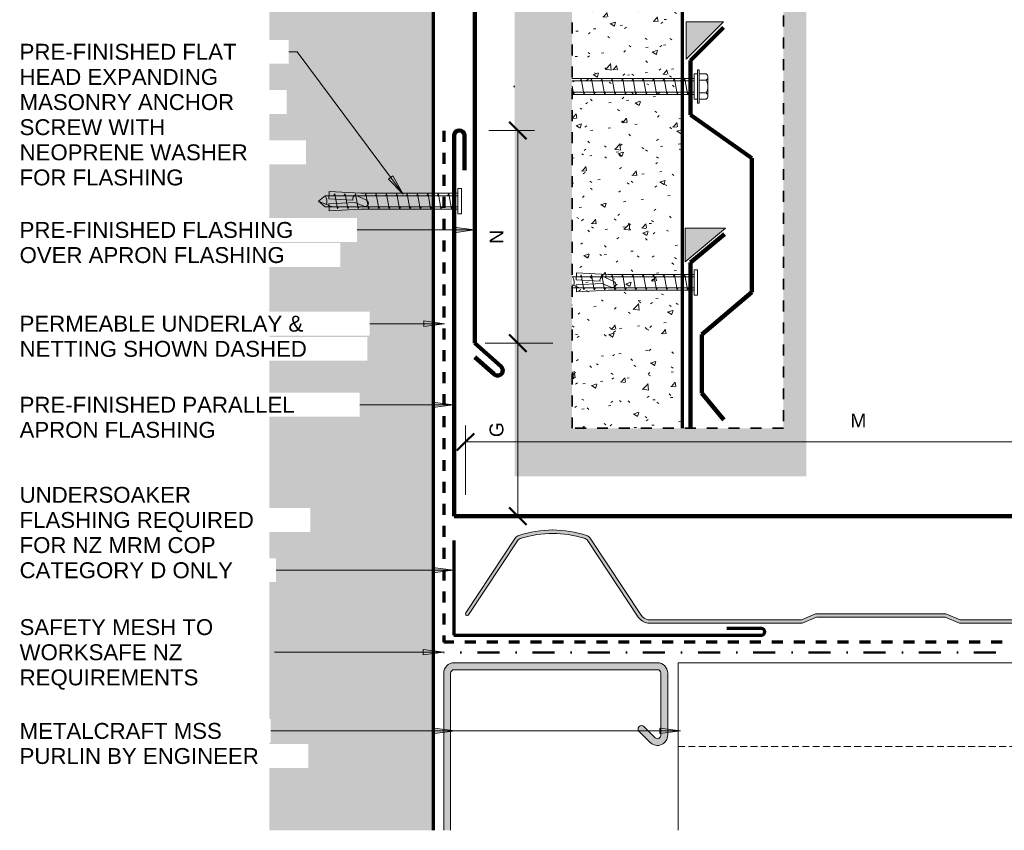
# Model space of a CAD drawing. Header units: millimetres. Extents: x 3140 to 3710, y 2272 to 2625.
# Tile 1 of 3: x 3140 to 3425, y 2272 to 2507. Entities that reach past the tile are written whole.
import ezdxf

# ---------------------------------------------------------------- set-up
doc = ezdxf.new("R2010")
doc.units = ezdxf.units.MM
for name, pattern in [('Dash', [6.35, 3.175, -3.175]), ('Dash dot', [15.875, 6.35, -4.7625, 0, -4.7625]), ('Dash Short', [3, 2, -1])]:
    doc.linetypes.add(name, pattern=pattern)
for name, color, linetype, lineweight in [('A-ANNO-DIMS', 211, 'Continuous', 9), ('A-ANNO-DIMS-2', 211, 'Continuous', 9), ('A-DETL', 90, 'Continuous', 13), ('A-DETL-GENF', 92, 'Continuous', 13), ('A-DETL-THIN', 151, 'Continuous', 13), ('G-ANNO-TEXT', 231, 'Continuous', 9)]:
    doc.layers.add(name, color=color, linetype=linetype, lineweight=lineweight)
doc.styles.add('Arial', font='arial.ttf', dxfattribs={"height": 4.6})
doc.styles.add('Arial_1', font='arial.ttf', dxfattribs={"height": 4})
doc.dimstyles.new('Diagonal_1', dxfattribs={"dimscale": 304.8, "dimtxt": 4.081038, "dimasz": 0.016404, "dimexe": 0.015748, "dimexo": 0.009843, "dimgap": 0.009843, "dimtad": 1, "dimdec": 0, "dimzin": 0, "dimdsep": 46, "dimtxsty": 'Arial_1', "dimblk1": 'OBLIQUE', "dimblk2": 'OBLIQUE', "dimsah": 1, "dimcen": 0.09, "dimazin": 0, "dimtfac": 1, "dimtdec": 4, "dimtix": 1, "dimtmove": 0, "dimatfit": 3, "dimfxl": 1, "dimtvp": 1, "dimtfill": 1, "dimtolj": 1, "dimtzin": 0, "dimarcsym": 2})
pattern_1 = [(50, (0, 0), (14.575316, -1.275165), [1.524, -16.764]), (355, (0, 0), (-2.81956, 15.284905), [1.219, -13.411]), (100.451, (1.215, -0.106), (11.755714, 14.00984), [1.295, -14.247]), (46.184, (0, 4.064), (21.68615, -3.36392), [2.286, -25.146]), (96.636, (1.807, 3.784), (18.99178, 19.79433), [1.943, -21.371]), (351.184, (0, 4.064), (18.99206, 19.7941), [1.829, -20.117]), (21, (2.032, 3.048), (12.129647, -8.181538), [1.524, -16.764]), (326, (2.032, 3.048), (4.944224, 14.73543), [1.219, -13.411]), (71.451, (3.043, 2.366), (17.073884, 6.554), [1.295, -14.247]), (37.5, (0, 0), (0.247227, 6.764328), [0.67056, -12.578, 0.67056, -12.944, -13.462]), (37.5, (0, 0), (0.247227, 6.764328), [-26.863, 0.67056, -12.791]), (7.5, (0, 0), (5.345655, 8.014312), [0.67056, -7.092, 0.67056, -12.273, -5.131]), (7.5, (0, 0), (5.345655, 8.014312), [-20.706, 0.67056, -4.46]), (327.5, (-4.531, 0), (10.847647, -0.4581936), [0.67056, -4.409, 0.67056, -15.179, -21.031]), (327.5, (-4.531, 0), (10.847647, -0.4581936), [-20.93, 0.67056, -20.361]), (317.5, (-6.563, 0), (11.850734, 2.034188), [0.67056, -5.933, 0.67056, -9.855, -14.935]), (317.5, (-6.563, 0), (11.850734, 2.034188), [-17.13, 0.67056, -14.265])]

# ---------------------------------------------------------------- blocks, each defined once
blk = doc.blocks.new('10 Parallel Apron Flashing_C - Parallel Apron Flashing-5590347-D CR 11 PARALLEL APRON')
at = {"layer": 'A-DETL-GENF', "lineweight": 100}
for p, q in [((-23.43, 178.71), (-15.78, 181.65)), ((-23.43, 178.71), (4.55, 173.95)), ((5.9, 50.05), (5.9, 172.1)), ((-0.1, 110.14), (-0.1, 0)), ((2.88, 110.14), (2.88, 100.14)), ((13.48, 43.27), (5.9, 50.05)), ((11.36, 41.15), (5.9, 46.03)), ((-0.1, 0), (230.65, 0)), ((230.65, 0), (249.01, -26.21))]:
    blk.add_line(p, q, dxfattribs=at)
for centre, radius, start, end in [((3.96, 172.1), 1.94, 0, 72.4671), ((1.39, 110.14), 1.49, 360, 180), ((12.48, 42.15), 1.5, 221.8181, 48.1819)]:
    blk.add_arc(centre, radius, start, end, dxfattribs=at)
blk = doc.blocks.new('Wafer Tek-Concrete - Wafer Tek-Concrete-5025700-D CR 11 PARALLEL APRON')
at = {"layer": 'A-DETL-GENF'}
for p, q in [((-3.67, 1), (-3.67, 0)), ((3.67, 1), (-3.67, 1)), ((-3.67, 0), (3.67, 0)), ((-2.3, -28.16), (-2.3, 0)), ((-1.6, 0), (-1.6, -38.44)), ((1.6, -38.44), (1.6, 0)), ((2.3, 0), (2.3, -28.16)), ((3.67, 0), (3.67, 1)), ((2.17, -1.91), (-2.17, -2.67)), ((-2.17, -2.67), (-1.6, -3)), ((1.6, -1.58), (2.17, -1.91)), ((2.17, -4.91), (-2.17, -5.67)), ((-2.17, -5.67), (-1.6, -6)), ((1.6, -4.58), (2.17, -4.91)), ((2.17, -7.91), (-2.17, -8.67)), ((1.6, -7.58), (2.17, -7.91)), ((-2.17, -8.67), (-1.6, -9)), ((2.17, -10.91), (-2.17, -11.67)), ((1.6, -10.58), (2.17, -10.91)), ((-2.17, -11.67), (-1.6, -12)), ((2.17, -13.91), (-2.17, -14.67)), ((1.6, -13.58), (2.17, -13.91)), ((-2.17, -14.67), (-1.6, -15)), ((2.17, -16.91), (-2.17, -17.67)), ((1.6, -16.58), (2.17, -16.91)), ((-2.17, -17.67), (-1.6, -18)), ((2.17, -19.91), (-2.17, -20.67)), ((1.6, -19.58), (2.17, -19.91)), ((-2.17, -20.67), (-1.6, -21)), ((1.6, -22.58), (2.17, -22.91)), ((2.17, -22.91), (-2.17, -23.67)), ((-2.17, -23.67), (-1.6, -24)), ((1.6, -25.58), (2.17, -25.91)), ((-2.78, -37.29), (-2.3, -28.16)), ((2.17, -25.91), (-2.17, -26.67)), ((-2.17, -26.67), (-1.6, -27)), ((-0.28, -26.45), (-1.54, -29.14)), ((0.32, -29.9), (1.42, -27.24)), ((2.3, -28.16), (2.78, -37.28)), ((2.17, -28.91), (-2.17, -29.67)), ((-2.17, -29.67), (-1.6, -30)), ((-0.35, -30.42), (-0.71, -37.4)), ((0.71, -37.39), (0.32, -29.9)), ((1.6, -28.58), (2.17, -28.91)), ((2.17, -31.91), (-2.17, -32.67)), ((-2.17, -32.67), (-1.6, -33)), ((1.6, -31.58), (2.17, -31.91)), ((2.17, -34.91), (-2.17, -35.67)), ((-2.17, -35.67), (-1.6, -36)), ((0, -40.34), (1.6, -36.39)), ((1.6, -34.58), (2.17, -34.91)), ((-0.71, -37.4), (-2.78, -37.29)), ((-1.6, -38.44), (0, -40.34)), ((1.6, -38.44), (0, -40.34)), ((2.78, -37.28), (0.71, -37.39))]:
    blk.add_line(p, q, dxfattribs=at)
for centre, radius, start, end in [((0.56, -26.86), 0.936, 335.9847, 154.0673), ((-0.68, -29.54), 0.942, 154.7013, 291.0264), ((0.08, -41.06), 3.11, 74.3059, 122.4975)]:
    blk.add_arc(centre, radius, start, end, dxfattribs=at)
blk = doc.blocks.new('Metalcraft MSS Purlin-150x65 - Metalcraft MSS Purlin-150x65-4992830-D CR 11 PARALLEL APRON')
at = {"layer": 'A-DETL-GENF'}
blk.add_hatch(color=256, dxfattribs=at).paths.add_polyline_path([(1.86, 101.5), (2, 101.5), (2.01, 147), (2.04, 147.19), (2.15, 147.45), (2.32, 147.68), (2.55, 147.85), (2.81, 147.96), (3.09, 148), (61.85, 148), (62.11, 147.97), (62.35, 147.87), (62.56, 147.71), (62.71, 147.5), (62.81, 147.26), (62.85, 146.89), (62.85, 128.98), (62.82, 128.73), (62.72, 128.5), (62.57, 128.3), (62.37, 128.15), (62.14, 128.05), (61.89, 128.02), (61.64, 128.05), (61.41, 128.15), (61.21, 128.3), (57.97, 131.54), (57.77, 131.69), (57.53, 131.79), (57.27, 131.83), (57.01, 131.79), (56.77, 131.69), (56.56, 131.54), (56.4, 131.33), (56.3, 131.09), (56.27, 130.83), (56.3, 130.57), (56.4, 130.33), (56.56, 130.12), (59.78, 126.9), (60.4, 126.44), (61.12, 126.16), (61.89, 126.07), (62.66, 126.18), (63.37, 126.48), (63.98, 126.95), (64.45, 127.57), (64.75, 128.3), (64.85, 129.06), (64.85, 147.01), (64.75, 147.78), (64.45, 148.5), (63.97, 149.12), (63.35, 149.6), (62.62, 149.9), (61.85, 150), (3, 150), (2.22, 149.9), (1.5, 149.6), (0.88, 149.12), (0.4, 148.5), (0.1, 147.78), (0, 147), (0, 101.5)])
for p, q in [((61.85, 150), (3, 150)), ((0, 147), (0, 101.5)), ((2, 101.5), (2, 146.91)), ((3.09, 148), (61.85, 148)), ((62.85, 147.01), (62.85, 128.98)), ((64.85, 129.06), (64.85, 147)), ((61.21, 128.3), (57.97, 131.54)), ((56.56, 130.12), (59.78, 126.9))]:
    blk.add_line(p, q, dxfattribs=at)
for centre, radius, start, end in [((3, 147), 3, 90, 180), ((61.85, 147), 3, 360, 90), ((3.09, 146.91), 1.09, 90, 180), ((61.85, 147.01), 0.993, 0, 90), ((57.27, 130.83), 1, 45, 225), ((61.85, 129.06), 2.99, 226.0338, 0), ((61.89, 128.98), 0.959, 225, 0)]:
    blk.add_arc(centre, radius, start, end, dxfattribs=at)
blk = doc.blocks.new('Metalcraft Profiles4 - Metalcraft T-Rib-4992821-D CR 11 PARALLEL APRON')
at = {"layer": 'A-DETL-GENF'}
blk.add_hatch(color=256, dxfattribs=at).paths.add_polyline_path([(415.89, 0), (415.89, 1), (410.09, 1), (409.43, 1.21), (408.83, 1.55), (408.3, 2), (407.88, 2.55), (392.5, 25.76), (391.92, 26.42), (391.22, 26.95), (390.41, 27.32), (387.62, 28.1), (385.11, 28.6), (382.57, 28.9), (380, 29), (377.35, 28.89), (374.73, 28.58), (372.14, 28.05), (369.59, 27.32), (368.76, 26.94), (368.08, 26.42), (367.46, 25.7), (352.05, 2.46), (351.7, 2), (351.09, 1.5), (350.57, 1.21), (349.91, 1), (307.96, 1), (303.85, 2.72), (266.15, 2.72), (262.04, 1), (220.09, 1), (219.43, 1.21), (218.83, 1.55), (218.3, 2), (217.88, 2.55), (202.5, 25.76), (201.92, 26.42), (201.22, 26.95), (200.41, 27.32), (197.62, 28.1), (195.11, 28.6), (192.57, 28.9), (190, 29), (187.35, 28.89), (184.73, 28.58), (182.14, 28.05), (179.59, 27.32), (178.76, 26.94), (178.08, 26.42), (177.5, 25.76), (162.05, 2.46), (161.7, 2), (161.09, 1.5), (160.57, 1.21), (159.91, 1), (117.96, 1), (113.85, 2.72), (76.15, 2.72), (72.04, 1), (27.7, 1), (26.89, 1.27), (26.12, 1.8), (25.6, 2.36), (10.84, 24.64), (10.55, 24.98), (10.17, 25.26), (9.78, 25.42), (4.95, 26.6), (0, 27), (-4.95, 26.6), (-9.88, 25.38), (-10.19, 25.25), (-10.55, 24.98), (-10.84, 24.64), (-25.24, 2.88), (-25.27, 2.75), (-25.24, 2.57), (-25.18, 2.45), (-25.14, 2.39), (-24.98, 2.27), (-24.93, 2.25), (-24.8, 2.22), (-24.67, 2.23), (-24.54, 2.27), (-24.44, 2.34), (-24.35, 2.44), (-10.17, 23.84), (-9.88, 24.18), (-9.5, 24.44), (-9.07, 24.6), (-4.59, 25.65), (0, 26), (4.59, 25.65), (9.07, 24.6), (9.5, 24.44), (9.88, 24.18), (10.17, 23.84), (24.78, 1.8), (25.55, 0.96), (26.51, 0.35), (27.6, 0), (72.24, 0), (76.35, 1.72), (113.65, 1.72), (117.76, 0), (160, 0), (161.09, 0.35), (162.05, 0.96), (162.82, 1.8), (178.33, 25.2), (178.78, 25.71), (179.3, 26.1), (179.9, 26.37), (182.38, 27.08), (184.89, 27.59), (187.43, 27.9), (190, 28), (192.65, 27.89), (195.27, 27.56), (197.62, 27.08), (200.1, 26.37), (200.7, 26.1), (201.24, 25.7), (201.67, 25.2), (217.18, 1.8), (217.95, 0.96), (218.91, 0.35), (220, 0), (262.24, 0), (266.35, 1.72), (303.65, 1.72), (307.76, 0), (350, 0), (351.09, 0.35), (352.05, 0.96), (352.82, 1.8), (368.33, 25.2), (368.76, 25.7), (369.3, 26.1), (369.9, 26.37), (372.38, 27.08), (374.89, 27.59), (377.43, 27.9), (380, 28), (382.57, 27.9), (385.27, 27.56), (387.62, 27.08), (390.1, 26.37), (390.7, 26.1), (391.24, 25.7), (391.67, 25.2), (407.18, 1.8), (407.95, 0.96), (408.91, 0.35), (410, 0)])
for p, q in [((-10.84, 24.64), (-25.18, 3)), ((-24.35, 2.44), (-10.17, 23.84)), ((10.17, 23.84), (24.78, 1.8)), ((25.6, 2.36), (10.84, 24.64)), ((27.6, 0), (72.24, 0)), ((72.04, 1), (27.7, 1)), ((76.15, 2.72), (72.04, 1)), ((72.24, 0), (76.35, 1.72)), ((113.85, 2.72), (76.15, 2.72)), ((76.35, 1.72), (113.65, 1.72)), ((113.65, 1.72), (117.76, 0)), ((117.96, 1), (113.85, 2.72)), ((117.76, 0), (160, 0)), ((159.91, 1), (117.96, 1))]:
    blk.add_line(p, q, dxfattribs=at)
for centre, radius, start, end in [((-0.01, -4.1), 31.1, 89.9891, 108.3231), ((-0.01, -4.1), 30.1, 89.9887, 107.5289), ((0.01, -4.1), 31.1, 71.6769, 90.0109), ((0.01, -4.1), 30.1, 72.4711, 90.0113), ((-9.24, 23.58), 1.92, 106.4203, 146.4682), ((-8.66, 22.84), 1.81, 103.0668, 146.4682), ((8.66, 22.84), 1.81, 33.5318, 76.9332), ((9.24, 23.58), 1.92, 33.5318, 73.5797), ((-24.77, 2.72), 0.5, 146.4682, 326.4682), ((28.38, 4.34), 4.41, 215.221, 259.8043), ((28.38, 4.34), 3.41, 215.4529, 258.4002)]:
    blk.add_arc(centre, radius, start, end, dxfattribs=at)
blk = doc.blocks.new('Screw-Concrete1 - Screw-Concrete-5547940-D CR 11 PARALLEL APRON')
at = {"layer": 'A-DETL-GENF'}
for p, q in [((-3.67, 1.5), (-3.67, 3.47)), ((-2.76, 3.97), (2.76, 3.97)), ((-1.85, 1.5), (-1.85, 3.47)), ((1.85, 1.5), (1.85, 3.47)), ((3.67, 1.5), (3.67, 3.47)), ((4.79, 1.5), (-4.79, 1.5)), ((-4.79, 1.5), (-4.79, 1)), ((4.79, 1), (-4.79, 1)), ((-3.67, 1), (-3.67, 0)), ((-3.67, 0), (3.67, 0)), ((-2.3, -35.31), (-2.3, 0)), ((-1.6, 0), (-1.6, -35.31)), ((1.6, -35.31), (1.6, 0)), ((2.3, 0), (2.3, -35.31)), ((3.67, 0), (3.67, 1)), ((4.79, 1), (4.79, 1.5)), ((2.17, -1.91), (-2.17, -2.67)), ((-2.17, -2.67), (-1.6, -3)), ((1.6, -1.58), (2.17, -1.91)), ((2.17, -4.91), (-2.17, -5.67)), ((-2.17, -5.67), (-1.6, -6)), ((1.6, -4.58), (2.17, -4.91)), ((2.17, -7.91), (-2.17, -8.67)), ((1.6, -7.58), (2.17, -7.91)), ((-2.17, -8.67), (-1.6, -9)), ((2.17, -10.91), (-2.17, -11.67)), ((1.6, -10.58), (2.17, -10.91)), ((-2.17, -11.67), (-1.6, -12)), ((2.17, -13.91), (-2.17, -14.67)), ((1.6, -13.58), (2.17, -13.91)), ((-2.17, -14.67), (-1.6, -15)), ((2.17, -16.91), (-2.17, -17.67)), ((1.6, -16.58), (2.17, -16.91)), ((-2.17, -17.67), (-1.6, -18)), ((2.17, -19.91), (-2.17, -20.67)), ((1.6, -19.58), (2.17, -19.91)), ((-2.17, -20.67), (-1.6, -21)), ((1.6, -22.58), (2.17, -22.91)), ((2.17, -22.91), (-2.17, -23.67)), ((-2.17, -23.67), (-1.6, -24)), ((1.6, -25.58), (2.17, -25.91)), ((2.17, -25.91), (-2.17, -26.67)), ((-2.17, -26.67), (-1.6, -27)), ((2.17, -28.91), (-2.17, -29.67)), ((-2.17, -29.67), (-1.6, -30)), ((1.6, -28.58), (2.17, -28.91)), ((2.17, -31.91), (-2.17, -32.67)), ((-2.17, -32.67), (-1.6, -33)), ((1.6, -31.58), (2.17, -31.91)), ((2.17, -34.91), (-0.12, -35.31)), ((1.6, -34.58), (2.17, -34.91)), ((-0.16, -51.99), (0, -52.18)), ((0.16, -51.99), (0, -52.18)), ((0, -52.18), (0.08, -51.99))]:
    blk.add_line(p, q, dxfattribs=at)
for centre, radius, start, end in [((-2.76, 2.9), 1.08, 32.3801, 147.6199), ((0, 0.31), 3.67, 59.7274, 120.2726), ((2.76, 2.9), 1.08, 32.3801, 147.6199)]:
    blk.add_arc(centre, radius, start, end, dxfattribs=at)
blk = doc.blocks.new('Wafer Tek-Concrete1 - Wafer Tek-Concrete-5548075-D CR 11 PARALLEL APRON')
at = {"layer": 'A-DETL-GENF'}
for p, q in [((-3.67, 1), (-3.67, 0)), ((3.67, 1), (-3.67, 1)), ((-3.67, 0), (3.67, 0)), ((-2.3, -24.92), (-2.3, 0)), ((-1.6, 0), (-1.6, -35.19)), ((1.6, -35.19), (1.6, 0)), ((2.3, 0), (2.3, -24.91)), ((3.67, 0), (3.67, 1)), ((2.17, -1.91), (-2.17, -2.67)), ((-2.17, -2.67), (-1.6, -3)), ((1.6, -1.58), (2.17, -1.91)), ((2.17, -4.91), (-2.17, -5.67)), ((-2.17, -5.67), (-1.6, -6)), ((1.6, -4.58), (2.17, -4.91)), ((2.17, -7.91), (-2.17, -8.67)), ((1.6, -7.58), (2.17, -7.91)), ((-2.17, -8.67), (-1.6, -9)), ((2.17, -10.91), (-2.17, -11.67)), ((1.6, -10.58), (2.17, -10.91)), ((-2.17, -11.67), (-1.6, -12)), ((2.17, -13.91), (-2.17, -14.67)), ((1.6, -13.58), (2.17, -13.91)), ((-2.17, -14.67), (-1.6, -15)), ((2.17, -16.91), (-2.17, -17.67)), ((1.6, -16.58), (2.17, -16.91)), ((-2.17, -17.67), (-1.6, -18)), ((2.17, -19.91), (-2.17, -20.67)), ((1.6, -19.58), (2.17, -19.91)), ((-2.17, -20.67), (-1.6, -21)), ((1.6, -22.58), (2.17, -22.91)), ((-2.78, -34.04), (-2.3, -24.92)), ((2.17, -22.91), (-2.17, -23.67)), ((-2.17, -23.67), (-1.6, -24)), ((-0.28, -23.2), (-1.54, -25.9)), ((0.32, -26.66), (1.42, -23.99)), ((1.6, -25.58), (2.17, -25.91)), ((2.3, -24.91), (2.78, -34.04)), ((2.17, -25.91), (-2.17, -26.67)), ((-2.17, -26.67), (-1.6, -27)), ((-0.35, -27.18), (-0.71, -34.15)), ((0.71, -34.15), (0.32, -26.66)), ((2.17, -28.91), (-2.17, -29.67)), ((-2.17, -29.67), (-1.6, -30)), ((1.6, -28.58), (2.17, -28.91)), ((-0.71, -34.15), (-2.78, -34.04)), ((2.17, -31.91), (-2.17, -32.67)), ((-2.17, -32.67), (-1.6, -33)), ((2.78, -34.04), (0.71, -34.15)), ((0.72, -35.31), (1.6, -33.14)), ((1.6, -31.58), (2.17, -31.91)), ((-1.6, -35.19), (-1.5, -35.31)), ((1.6, -35.19), (1.5, -35.31))]:
    blk.add_line(p, q, dxfattribs=at)
for centre, radius, start, end in [((0.56, -23.61), 0.936, 335.9847, 154.0673), ((-0.68, -26.3), 0.942, 154.7013, 291.0264), ((0.08, -37.82), 3.11, 74.3059, 122.4975)]:
    blk.add_arc(centre, radius, start, end, dxfattribs=at)
blk = doc.blocks.new('DIMBLOCK4-D CR 11 PARALLEL APRON')
at = {"layer": 'A-ANNO-DIMS-2', "lineweight": 50}
for p, q in [((3284.06, 2474.74), (3281.56, 2477.24)), ((3284.06, 2474.74), (3286.56, 2472.24)), ((3284.06, 2413.17), (3281.56, 2415.67)), ((3284.06, 2413.17), (3286.56, 2410.67))]:
    blk.add_line(p, q, dxfattribs=at)
at = {"layer": 'A-ANNO-DIMS-2'}
for p, q in [((3284.06, 2474.74), (3275.65, 2474.74)), ((3284.06, 2413.17), (3284.06, 2474.74)), ((3284.06, 2474.74), (3288.86, 2474.74)), ((3284.06, 2413.17), (3279.26, 2413.17)), ((3284.06, 2413.17), (3294.18, 2413.17))]:
    blk.add_line(p, q, dxfattribs=at)
at = {"layer": 'A-ANNO-DIMS-2', "color": 0, "insert": (3275.86, 2441.94), "char_height": 4, "width": 4.8219, "attachment_point": 1, "rotation": 90, "line_spacing_factor": 0.941778, "style": 'Arial_1', "bg_fill": 3, "box_fill_scale": 1.25, "bg_fill_color": 256, "bg_fill_true_color": 13158600, "bg_fill_transparency": 0}
blk.add_mtext('N', dxfattribs=at)
blk = doc.blocks.new('_Oblique')
at = {"color": 0, "linetype": 'ByBlock', "lineweight": -2}
blk.add_line((-0.5, -0.5), (0.5, 0.5), dxfattribs=at)
blk = doc.blocks.new('DIMBLOCK5-D CR 11 PARALLEL APRON')
at = {"layer": 'A-ANNO-DIMS-2'}
for p, q in [((3268.86, 2384.57), (3268.86, 2389.37)), ((3496.36, 2384.57), (3496.36, 2389.37)), ((3268.86, 2384.57), (3496.36, 2384.57)), ((3268.86, 2384.57), (3268.86, 2369.28)), ((3496.36, 2384.57), (3496.36, 2365.54))]:
    blk.add_line(p, q, dxfattribs=at)
at = {"layer": 'A-ANNO-DIMS-2', "lineweight": 50}
for p, q in [((3268.86, 2384.57), (3271.36, 2387.07)), ((3496.36, 2384.57), (3498.86, 2387.07)), ((3268.86, 2384.57), (3266.36, 2382.07)), ((3496.36, 2384.57), (3493.86, 2382.07))]:
    blk.add_line(p, q, dxfattribs=at)
at = {"layer": 'A-ANNO-DIMS-2', "color": 0, "insert": (3380.32, 2392.77), "char_height": 4, "width": 5.5, "attachment_point": 1, "line_spacing_factor": 0.941778, "style": 'Arial_1', "bg_fill": 3, "box_fill_scale": 1.25, "bg_fill_color": 256, "bg_fill_true_color": 13158600, "bg_fill_transparency": 0}
blk.add_mtext('M', dxfattribs=at)
blk = doc.blocks.new('DIMBLOCK7-D CR 11 PARALLEL APRON')
at = {"layer": 'A-ANNO-DIMS-2', "lineweight": 50}
for p, q in [((3284.06, 2413.17), (3281.56, 2415.67)), ((3284.06, 2413.17), (3286.56, 2410.67)), ((3284.06, 2363.12), (3281.56, 2365.62)), ((3284.06, 2363.12), (3286.56, 2360.62))]:
    blk.add_line(p, q, dxfattribs=at)
at = {"layer": 'A-ANNO-DIMS-2'}
for p, q in [((3284.06, 2413.17), (3274.62, 2413.17)), ((3284.06, 2363.12), (3284.06, 2413.17)), ((3284.06, 2413.17), (3288.86, 2413.17)), ((3284.06, 2363.12), (3283.52, 2363.12)), ((3284.06, 2363.12), (3288.86, 2363.12))]:
    blk.add_line(p, q, dxfattribs=at)
at = {"layer": 'A-ANNO-DIMS-2', "color": 0, "insert": (3275.86, 2385.97), "char_height": 4, "width": 5.1986, "attachment_point": 1, "rotation": 90, "line_spacing_factor": 0.941778, "style": 'Arial_1', "bg_fill": 3, "box_fill_scale": 1.25, "bg_fill_color": 256, "bg_fill_true_color": 13158600, "bg_fill_transparency": 0}
blk.add_mtext('G', dxfattribs=at)

msp = doc.modelspace()

# ---------------------------------------------------------------- hatches: boundary and pattern name
at = {"layer": 'A-DETL-GENF'}
h = msp.add_hatch(dxfattribs=at)
h.set_pattern_fill('FP_1', color=9, style=0, pattern_type=2)
h.set_pattern_definition(pattern_1)
h.paths.add_polyline_path([(3259.59, 2272.15), (3259.59, 2536.83), (3240.05, 2540.28), (3240.05, 2550.28), (3259.59, 2546.83), (3259.59, 2594.4), (3212.05, 2594.4), (3212.05, 2272.15), (3256.58, 2272.15)])
h = msp.add_hatch(color=7, dxfattribs=at)
h.paths.add_polyline_path([(3294.15, 2374.65), (3367.55, 2374.65), (3367.55, 2524.49), (3283.08, 2524.49), (3283.08, 2374.65)])
h.paths.add_polyline_path([(3360.95, 2388.52), (3299.76, 2388.52), (3299.76, 2514.39), (3360.95, 2514.39), (3360.95, 2418.78)])
h = msp.add_hatch(dxfattribs=at)
h.set_pattern_fill('FP_1', color=9, style=0, pattern_type=2)
h.set_pattern_definition(pattern_1)
h.paths.add_polyline_path([(3321.02, 2388.52), (3331.69, 2388.52), (3331.69, 2514.39), (3299.76, 2514.39), (3299.76, 2388.52), (3320.31, 2388.52)])
for points in [[(3332.77, 2495.42), (3343.57, 2506.22), (3332.77, 2506.22)], [(3332.46, 2436.69), (3344.13, 2446.47), (3332.46, 2446.47)]]:
    msp.add_hatch(color=9, dxfattribs=at).paths.add_polyline_path(points)
at = {"layer": 'G-ANNO-TEXT'}
for points in [[(3250.84, 2456.33), (3247.88, 2461.62), (3246.62, 2460.67)], [(3271.54, 2445.95), (3265.54, 2446.74), (3265.54, 2445.16)], [(3262.8, 2418.81), (3256.8, 2419.6), (3256.8, 2418.02)], [(3265.46, 2395.35), (3259.46, 2396.14), (3259.46, 2394.56)], [(3265.43, 2347.44), (3259.43, 2348.23), (3259.43, 2346.65)], [(3262.61, 2323.71), (3256.61, 2324.5), (3256.61, 2322.92)], [(3265.92, 2300.93), (3259.92, 2301.72), (3259.92, 2300.14)], [(3331.14, 2300.93), (3325.14, 2301.72), (3325.14, 2300.14)]]:
    msp.add_hatch(color=7, dxfattribs=at).paths.add_polyline_path(points)

# ---------------------------------------------------------------- linework, layer by layer
at = {"layer": 'A-DETL', "lineweight": 70}
for p, q in [((3259.59, 2272.15), (3259.59, 2536.83)), ((3331.69, 2388.52), (3331.69, 2510.38)), ((3265.52, 2356.04), (3265.52, 2328.65)), ((3354.59, 2330.59), (3344.59, 2330.59)), ((3265.52, 2328.65), (3354.59, 2328.65))]:
    msp.add_line(p, q, dxfattribs=at)
at = {"layer": 'A-DETL', "linetype": 'Dash', "lineweight": 35}
for p, q in [((3299.76, 2388.52), (3299.76, 2514.39)), ((3360.95, 2514.39), (3360.95, 2388.52)), ((3360.95, 2388.52), (3299.76, 2388.52))]:
    msp.add_line(p, q, dxfattribs=at)
at = {"layer": 'A-DETL'}
for p, q in [((3332.77, 2506.22), (3332.77, 2495.42)), ((3332.77, 2495.42), (3343.57, 2506.22)), ((3343.57, 2506.22), (3332.77, 2506.22)), ((3332.46, 2446.47), (3332.46, 2436.69)), ((3332.46, 2436.69), (3344.13, 2446.47)), ((3344.13, 2446.47), (3332.46, 2446.47)), ((3330.44, 2320.65), (3330.44, 2272.15))]:
    msp.add_line(p, q, dxfattribs=at)
at = {"layer": 'A-DETL', "lineweight": 100}
for p, q in [((3334, 2494.98), (3343.57, 2504.55)), ((3334, 2479.23), (3334, 2494.98)), ((3351.82, 2466.75), (3334, 2479.23)), ((3351.82, 2427.91), (3351.82, 2466.75)), ((3334.08, 2436.51), (3343.93, 2444.77)), ((3334.08, 2388.52), (3334.08, 2436.51)), ((3337.31, 2415.73), (3351.82, 2427.91)), ((3337.31, 2415.73), (3337.31, 2398.66)), ((3337.31, 2398.66), (3343.74, 2391))]:
    msp.add_line(p, q, dxfattribs=at)
at = {"layer": 'A-DETL', "linetype": 'Dash', "lineweight": 70}
for p in [(3262.59, 2474.6), (3710.02, 2326.65)]:
    msp.add_line(p, (3262.59, 2326.65), dxfattribs=at)
at = {"layer": 'A-DETL', "linetype": 'Dash dot', "lineweight": 50}
msp.add_line((3710.02, 2323.65), (3262.59, 2323.65), dxfattribs=at)
at = {"layer": 'A-DETL', "linetype": 'Dash Short'}
msp.add_line((3330.44, 2296.39), (3535.44, 2296.39), dxfattribs=at)
at = {"layer": 'A-DETL', "lineweight": 70}
msp.add_arc((3354.59, 2329.62), 0.969, 270, 90, dxfattribs=at)
at = {"layer": 'A-DETL-THIN'}
msp.add_line((3330.44, 2320.65), (3710.02, 2320.65), dxfattribs=at)
at = {"layer": 'G-ANNO-TEXT', "color": 250}
for p, q in [((3220.13, 2497.53), (3207.2, 2497.53)), ((3250.84, 2456.33), (3220.13, 2497.53)), ((3247.88, 2461.62), (3246.62, 2460.67)), ((3246.62, 2460.67), (3250.84, 2456.33)), ((3250.84, 2456.33), (3247.88, 2461.62)), ((3271.54, 2445.95), (3265.54, 2446.74)), ((3265.54, 2446.74), (3265.54, 2445.16)), ((3224.12, 2445.95), (3223.47, 2445.95)), ((3271.54, 2445.95), (3224.12, 2445.95)), ((3265.54, 2445.16), (3271.54, 2445.95)), ((3243.47, 2418.81), (3226.52, 2418.81)), ((3262.8, 2418.81), (3243.47, 2418.81)), ((3262.8, 2418.81), (3256.8, 2419.6)), ((3256.8, 2419.6), (3256.8, 2418.02)), ((3256.8, 2418.02), (3262.8, 2418.81)), ((3243.47, 2395.35), (3224.14, 2395.35)), ((3265.46, 2395.35), (3243.47, 2395.35)), ((3265.46, 2395.35), (3259.46, 2396.14)), ((3259.46, 2396.14), (3259.46, 2394.56)), ((3259.46, 2394.56), (3265.46, 2395.35)), ((3213.84, 2347.44), (3204.16, 2347.44)), ((3265.43, 2347.44), (3213.84, 2347.44)), ((3265.43, 2347.44), (3259.43, 2348.23)), ((3259.43, 2348.23), (3259.43, 2346.65)), ((3259.43, 2346.65), (3265.43, 2347.44)), ((3262.61, 2323.71), (3213.6, 2323.71)), ((3262.61, 2323.71), (3256.61, 2324.5)), ((3256.61, 2324.5), (3256.61, 2322.92)), ((3256.61, 2322.92), (3262.61, 2323.71)), ((3223.37, 2300.93), (3202.84, 2300.93)), ((3331.14, 2300.93), (3223.37, 2300.93)), ((3265.92, 2300.93), (3223.37, 2300.93)), ((3265.92, 2300.93), (3259.92, 2301.72)), ((3259.92, 2301.72), (3259.92, 2300.14)), ((3259.92, 2300.14), (3265.92, 2300.93)), ((3331.14, 2300.93), (3325.14, 2301.72)), ((3325.14, 2301.72), (3325.14, 2300.14)), ((3325.14, 2300.14), (3331.14, 2300.93))]:
    msp.add_line(p, q, dxfattribs=at)

# ---------------------------------------------------------------- block references
at = {"layer": 'A-DETL-GENF'}
for name, p in [('10 Parallel Apron Flashing_C - Parallel Apron Flashing-5590347-D CR 11 PARALLEL APRON', (3265.71, 2363.12)), ('Metalcraft Profiles4 - Metalcraft T-Rib-4992821-D CR 11 PARALLEL APRON', (3294.13, 2332.09)), ('Metalcraft MSS Purlin-150x65 - Metalcraft MSS Purlin-150x65-4992830-D CR 11 PARALLEL APRON', (3262.59, 2170.65))]:
    msp.add_blockref(name, p, dxfattribs=at)
at = {"layer": 'A-DETL-GENF', "rotation": 269.9999999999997}
for name, p in [('Screw-Concrete1 - Screw-Concrete-5547940-D CR 11 PARALLEL APRON', (3335.07, 2487.48)), ('Wafer Tek-Concrete - Wafer Tek-Concrete-5025700-D CR 11 PARALLEL APRON', (3266.7, 2454.26)), ('Wafer Tek-Concrete1 - Wafer Tek-Concrete-5548075-D CR 11 PARALLEL APRON', (3335.07, 2430.77))]:
    msp.add_blockref(name, p, dxfattribs=at)

# ---------------------------------------------------------------- texts
at = {"layer": 'G-ANNO-TEXT', "color": 7, "char_height": 4.6, "attachment_point": 1, "style": 'Arial', "bg_fill": 3, "box_fill_scale": 1.25, "bg_fill_color": 256, "bg_fill_true_color": 13158600, "bg_fill_transparency": 0}
for s, insert, width in [('PRE-FINISHED FLAT ', (3139.77, 2499.83), 76.8017), ('HEAD EXPANDING ', (3139.77, 2492.55), 70.7088), ('MASONRY ANCHOR ', (3139.77, 2485.27), 76.1603), ('SCREW WITH ', (3139.77, 2478), 53.0717), ('NEOPRENE WASHER ', (3139.77, 2470.72), 81.7721), ('FOR FLASHING', (3139.77, 2463.45), 56.5991), ('OVER APRON FLASHING', (3139.77, 2440.98), 91.713), ('APRON FLASHING', (3139.77, 2390.38), 67.8228), ('UNDERSOAKER ', (3139.77, 2371.57), 61.7299), ('FLASHING REQUIRED ', (3139.77, 2364.29), 83.0548), ('FOR NZ MRM COP ', (3139.77, 2357.02), 69.5865), ('CATEGORY D ONLY', (3139.77, 2349.74), 73.1139), ('SAFETY MESH TO ', (3139.77, 2333.27), 68.1434), ('WORKSAFE NZ ', (3139.77, 2326), 58.8439), ('REQUIREMENTS', (3139.77, 2318.72), 61.5696), ('METALCRAFT MSS ', (3139.77, 2303.23), 71.5105), ('PURLIN BY ENGINEER', (3139.77, 2295.96), 82.4135)]:
    msp.add_mtext(s, dxfattribs=dict(at, insert=insert, width=width))

# ---------------------------------------------------------------- next in the draw order: texts
for s, insert, width in [('PRE-FINISHED FLASHING ', (3139.77, 2448.25), 96.5232), ('PERMEABLE UNDERLAY & ', (3139.77, 2421.11), 100.2109), ('NETTING SHOWN DASHED', (3139.77, 2413.83), 99.5696), ('PRE-FINISHED PARALLEL ', (3139.77, 2397.65), 97.3249)]:
    msp.add_mtext(s, dxfattribs=dict(at, insert=insert, width=width))

# ---------------------------------------------------------------- next in the draw order: dimensions: what is measured, and where the dimension line sits
at = {"layer": 'A-ANNO-DIMS'}
dim = msp.add_linear_dim(base=(3284.06, 2474.74), p1=(3291.18, 2413.17), p2=(3272.65, 2474.74), angle=90, text='N', dimstyle='Diagonal_1', override={"dimpost": '<>', "dimfxl": 64.303318}, dxfattribs=at)
dim.commit()
dim.dimension.update_dxf_attribs({"geometry": 'DIMBLOCK4-D CR 11 PARALLEL APRON', "text_midpoint": (3279.06, 2443.95)})
dim = msp.add_linear_dim(base=(3496.36, 2384.57), p1=(3268.86, 2366.28), p2=(3496.36, 2368.54), text='M', dimstyle='Diagonal_1', override={"dimpost": '<>', "dimfxl": 227.511254}, dxfattribs=at)
dim.commit()
dim.dimension.update_dxf_attribs({"geometry": 'DIMBLOCK5-D CR 11 PARALLEL APRON', "text_midpoint": (3382.61, 2389.57)})

# ---------------------------------------------------------------- next in the draw order: dimensions: what is measured, and where the dimension line sits
dim = msp.add_linear_dim(base=(3284.06, 2413.17), p1=(3280.52, 2363.12), p2=(3271.62, 2413.17), angle=90, text='G', dimstyle='Diagonal_1', override={"dimpost": '<>', "dimfxl": 50.837092}, dxfattribs=at)
dim.commit()
dim.dimension.update_dxf_attribs({"geometry": 'DIMBLOCK7-D CR 11 PARALLEL APRON', "text_midpoint": (3278.99, 2388.14)})

doc.saveas('drawing.dxf')
